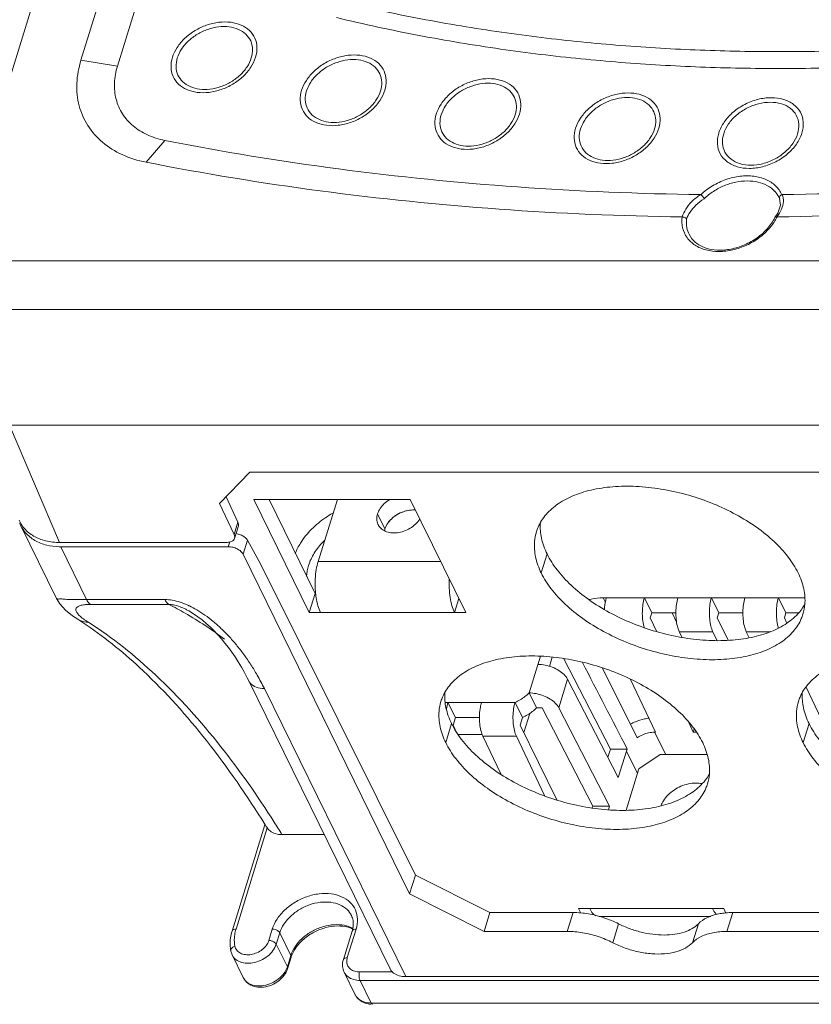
# Model space of a CAD drawing. Header units: millimetres. Extents: x -473 to 23648, y -382 to 1866.
# Tile 69 of 256: x 3119 to 3184, y 364 to 445. Entities that reach past the tile are written whole.
import ezdxf

# ---------------------------------------------------------------- set-up
doc = ezdxf.new("R2010")
doc.units = ezdxf.units.MM
doc.header["$LTSCALE"] = 80
doc.layers.get('0').update_dxf_attribs({"linetype": 'CONTINUOUS'})

msp = doc.modelspace()

# ---------------------------------------------------------------- linework, layer by layer
at = {"color": 0, "linetype": 'Continuous', "lineweight": 0}
for p, q in [((3140.116, 510.752), (3114.147, 426.717)), ((3145.523, 510.752), (3124.184, 441.698)), ((3148.53, 510.254), (3127.191, 441.2)), ((3127.191, 441.2), (3124.184, 441.698)), ((3131.096, 435.078), (3129.553, 433.279)), ((3181.749, 430.364), (3181.793, 430.269)), ((3181.391, 428.7), (3181.403, 428.718)), ((3181.649, 429.091), (3181.403, 428.718)), ((3115.499, 425.157), (3237.594, 425.157)), ((3115.605, 421.129), (3237.7, 421.129)), ((3242.75, 411.617), (3118.267, 411.617)), ((3122.423, 401.944), (3118.286, 411.617)), ((3135.619, 405.154), (3138.109, 407.723)), ((3138.109, 407.723), (3226.531, 407.723)), ((3136.814, 402.586), (3135.619, 405.154)), ((3136.152, 405.704), (3137.129, 403.604)), ((3151.33, 405.49), (3138.435, 405.49)), ((3138.435, 405.49), (3143.011, 396.166)), ((3139.688, 405.49), (3143.495, 397.732)), ((3143.743, 400.38), (3145.322, 405.49)), ((3155.906, 396.166), (3151.33, 405.49)), ((3148.638, 404.297), (3149.248, 403.054)), ((3119.237, 403.306), (3122.173, 397.321)), ((3136.814, 402.586), (3137.129, 403.604)), ((3136.846, 402.281), (3137.16, 403.299)), ((3136.192, 401.944), (3122.423, 401.944)), ((3136.452, 401.982), (3136.332, 401.592)), ((3137.915, 402.125), (3137.558, 400.97)), ((3137.915, 402.125), (3139.007, 400.129)), ((3122.514, 401.592), (3136.332, 401.592)), ((3124.654, 397.232), (3122.514, 401.592)), ((3151.285, 372.998), (3137.558, 400.97)), ((3162.133, 399.429), (3162.617, 400.996)), ((3139.007, 400.129), (3151.755, 374.521)), ((3153.837, 400.38), (3143.743, 400.38)), ((3143.011, 396.166), (3143.495, 397.732)), ((3143.495, 397.732), (3143.54, 397.732)), ((3124.654, 397.232), (3131.103, 397.232)), ((3124.987, 396.837), (3131.435, 396.837)), ((3154.985, 396.166), (3155.34, 397.317)), ((3167.506, 397.376), (3167.24, 397.376)), ((3167.24, 397.376), (3167.424, 397.001)), ((3167.506, 397.376), (3183.833, 397.376)), ((3170.638, 397.376), (3171.248, 396.132)), ((3176.164, 397.376), (3176.774, 396.132)), ((3181.69, 397.376), (3182.301, 396.132)), ((3132.951, 396.371), (3132.953, 396.37)), ((3143.011, 396.166), (3155.906, 396.166)), ((3171.248, 396.132), (3171.127, 395.74)), ((3173.237, 396.132), (3171.248, 396.132)), ((3173.3, 395.374), (3172.928, 396.132)), ((3176.774, 396.132), (3176.653, 395.74)), ((3178.764, 396.132), (3176.774, 396.132)), ((3182.301, 396.132), (3182.179, 395.74)), ((3183.347, 396.132), (3182.301, 396.132)), ((3123.913, 395.617), (3123.915, 395.615)), ((3171.127, 395.74), (3171.673, 394.586)), ((3176.653, 395.74), (3177.535, 393.878)), ((3182.179, 395.74), (3182.392, 395.291)), ((3173.516, 394.588), (3176.279, 394.588)), ((3173.741, 394.113), (3173.516, 394.588)), ((3176.616, 393.878), (3176.279, 394.588)), ((3179.277, 394.092), (3179.043, 394.588)), ((3179.043, 394.588), (3181.041, 394.588)), ((3161.136, 389.543), (3162.068, 392.561)), ((3163.037, 392.478), (3162.806, 391.731)), ((3163.987, 392.365), (3167.834, 384.919)), ((3167.181, 391.582), (3170.042, 385.848)), ((3137.996, 390.583), (3149.645, 366.846)), ((3163.577, 388.321), (3164.303, 390.671)), ((3168.489, 382.569), (3164.303, 390.671)), ((3171.543, 386.307), (3169.485, 390.651)), ((3139.308, 389.897), (3150.956, 366.16)), ((3161.746, 388.3), (3161.136, 389.543)), ((3185.727, 386.307), (3183.976, 390.005)), ((3154.249, 388.759), (3159.973, 388.759)), ((3154.446, 388.759), (3155.056, 387.516)), ((3160.583, 387.516), (3159.973, 388.759)), ((3162.207, 388.3), (3161.746, 388.3)), ((3162.207, 388.3), (3166.381, 380.219)), ((3167.763, 380.219), (3163.577, 388.321)), ((3154.865, 386.898), (3155.056, 387.516)), ((3157.046, 387.516), (3155.056, 387.516)), ((3160.392, 386.898), (3160.583, 387.516)), ((3160.696, 386.279), (3161.182, 387.854)), ((3174.674, 386.307), (3174.291, 387.116)), ((3154.26, 385.443), (3154.744, 387.009)), ((3155.05, 386.521), (3154.865, 386.898)), ((3163.421, 380.726), (3160.392, 386.898)), ((3171.486, 386.307), (3172.406, 384.462)), ((3171.486, 386.307), (3171.543, 386.307)), ((3174.749, 386.549), (3174.674, 386.307)), ((3174.674, 386.307), (3174.901, 386.307)), ((3183.734, 385.443), (3184.218, 387.009)), ((3155.244, 386.128), (3157.27, 386.128)), ((3158.797, 382.861), (3157.325, 385.971)), ((3157.325, 385.971), (3160.088, 385.971)), ((3162.405, 381.079), (3160.088, 385.971)), ((3167.625, 384.242), (3167.834, 384.919)), ((3169.227, 384.919), (3167.834, 384.919)), ((3169.16, 384.74), (3168.489, 382.569)), ((3169.16, 384.74), (3170.071, 382.915)), ((3171.93, 384.462), (3170.186, 383.287)), ((3175.791, 384.462), (3171.93, 384.462)), ((3170.186, 383.287), (3169.136, 379.891)), ((3166.336, 380.072), (3166.381, 380.219)), ((3167.763, 380.219), (3166.381, 380.219)), ((3167.763, 380.219), (3167.668, 379.913)), ((3139.352, 378.678), (3136.644, 369.914)), ((3139.545, 378.415), (3136.969, 370.077)), ((3140.758, 377.869), (3144.235, 377.869)), ((3151.755, 374.521), (3151.285, 372.998)), ((3151.755, 374.521), (3157.894, 371.44)), ((3157.415, 369.89), (3151.285, 372.998)), ((3165.394, 371.386), (3165.207, 371.767)), ((3165.207, 371.767), (3177.181, 371.767)), ((3177.367, 371.389), (3177.181, 371.767)), ((3157.894, 371.44), (3157.415, 369.89)), ((3164.764, 371.44), (3157.894, 371.44)), ((3164.285, 369.89), (3164.764, 371.44)), ((3176.108, 371.117), (3166.897, 371.117)), ((3177.92, 371.44), (3177.44, 369.89)), ((3215.791, 371.44), (3177.92, 371.44)), ((3139.672, 369.138), (3139.962, 370.077)), ((3146.87, 370.077), (3146.144, 367.727)), ((3168.031, 368.958), (3168.513, 370.516)), ((3175.091, 370.516), (3174.609, 368.958)), ((3140.285, 368.827), (3140.575, 369.766)), ((3140.575, 369.766), (3141.49, 367.901)), ((3146.545, 369.914), (3145.819, 367.564)), ((3157.415, 369.89), (3164.285, 369.89)), ((3177.44, 369.89), (3215.312, 369.89)), ((3141.2, 366.962), (3140.285, 368.827)), ((3136.541, 368.258), (3136.645, 367.951)), ((3137.563, 366.081), (3136.647, 367.946)), ((3141.49, 367.901), (3141.2, 366.962)), ((3141.508, 367.754), (3141.217, 366.814)), ((3141.508, 367.754), (3141.49, 367.901)), ((3141.217, 366.814), (3141.2, 366.962)), ((3145.883, 366.535), (3146.798, 364.67)), ((3147.162, 366.552), (3149.889, 366.552)), ((3150.956, 366.16), (3254.115, 366.16)), ((3147.194, 365.849), (3258.182, 365.849)), ((3147.194, 365.849), (3148.109, 363.985)), ((3259.097, 363.985), (3148.109, 363.985))]:
    msp.add_line(p, q, dxfattribs=at)
for points in [[(3175.256, 430.611), (3175.269, 430.61), (3175.281, 430.608), (3175.289, 430.603)], [(3181.788, 430.281), (3181.864, 429.752), (3181.649, 429.091)], [(3181.966, 430.603), (3181.977, 430.608), (3181.99, 430.61), (3182.004, 430.611)], [(3122.173, 397.321), (3122.442, 396.883), (3122.922, 396.359), (3123.481, 395.909), (3123.915, 395.615)], [(3132.951, 396.371), (3133.08, 396.301), (3133.459, 396.073), (3133.823, 395.824), (3134.173, 395.557), (3134.51, 395.275), (3134.837, 394.978), (3135.155, 394.666), (3135.463, 394.341), (3135.763, 394.003), (3136.055, 393.652), (3136.34, 393.286), (3136.617, 392.907), (3136.889, 392.512), (3137.153, 392.102), (3137.41, 391.676), (3137.659, 391.234), (3137.901, 390.774), (3137.996, 390.583)]]:
    msp.add_lwpolyline(points, dxfattribs=at)
for centre, radius, start, end in [((3179.816, 429.407), 2.157, 28.28835, 43.04881), ((3179.889, 429.448), 2.073, 26.20916, 28.22254), ((3178.079, 430.489), 3.898, 331.7791, 333.76211), ((3121.495, 404.813), 2.618, 203.21494, 208.49414), ((3121.556, 404.447), 2.584, 200.25366, 206.20051), ((3121.541, 404.839), 2.671, 208.50121, 220.87885), ((3136.639, 400.856), 1.852, 77.11639, 79.78942), ((3150.64, 402.623), 1.457, 162.79249, 168.81643), ((3150.641, 402.622), 1.458, 162.79096, 168.76803), ((3122.514, 406.897), 5.305, 268.58808, 270.00146), ((3118.201, 370.8), 29.207, 60.08577, 63.05773), ((3172.053, 396.158), 4.714, 171.71691, 176.77337), ((3170.379, 396.488), 3.007, 162.83087, 163.92162), ((3106.873, 368.932), 31.661, 55.89495, 57.43956), ((6635.262, 2185.698), 3905.919, 207.336303, 207.454139), ((3122.08, 381.445), 19.189, 26.13456, 29.92191), ((3170.705, 384.261), 1.617, 156.01302, 162.7628), ((3063.969, 331.954), 88.703, 31.62547, 31.79108), ((3066.224, 331.915), 87.562, 31.65598, 32.44753), ((3164.616, 362.885), 8.564, 76.27789, 80.53497), ((3164.584, 362.747), 8.706, 74.82089, 76.28551), ((3164.554, 362.64), 8.817, 71.82721, 74.81769), ((3164.659, 362.925), 8.513, 63.07886, 71.89652), ((3177.814, 366.043), 5.392, 96.38023, 101.20384), ((3177.868, 365.598), 5.841, 94.94483, 96.42196), ((3177.912, 365.008), 6.432, 89.93749, 94.88525), ((3140.16, 369.09), 3.34, 162.81004, 166.58842), ((3145.517, 368.119), 2.293, 61.90242, 66.14383), ((3139.539, 368.864), 3.058, 181.38521, 191.44049), ((3137.604, 368.414), 1.064, 206.08722, 218.17833), ((3143.838, 367.033), 2.44, 159.90928, 162.8152), ((3139.69, 367.43), 1.581, 338.33775, 342.80031)]:
    msp.add_arc(centre, radius, start, end, dxfattribs=at)
for points, start_tangent, end_tangent in [([(3145.425, 446.567), (3152.199, 445.102), (3158.859, 443.991), (3165.439, 443.192), (3171.974, 442.676), (3178.511, 442.423), (3185.099, 442.424), (3191.791, 442.678), (3198.642, 443.194), (3205.709, 443.993), (3213.049, 445.103), (3220.719, 446.567)], (0.971831, -0.235678), (0.978476, 0.20636)), ([(3131.724, 441.923), (3132.116, 442.745), (3132.755, 443.499), (3133.587, 444.126), (3134.546, 444.575), (3135.554, 444.809), (3136.529, 444.809), (3137.393, 444.576), (3138.076, 444.127), (3138.522, 443.501), (3138.694, 442.746), (3138.579, 441.923)], (0.295247, 0.955421), (-0.295247, -0.955421)), ([(3145.254, 445.199), (3152.07, 443.725), (3158.773, 442.607), (3165.394, 441.803), (3171.971, 441.284), (3178.549, 441.03), (3185.178, 441.03), (3191.911, 441.285), (3198.806, 441.805), (3205.917, 442.609), (3213.303, 443.726), (3221.021, 445.199)], (0.971831, -0.235678), (0.978476, 0.20636)), ([(3132.129, 441.868), (3132.479, 442.599), (3133.047, 443.271), (3133.787, 443.828), (3134.641, 444.227), (3135.538, 444.435), (3136.405, 444.435), (3137.174, 444.227), (3137.781, 443.828), (3138.177, 443.271), (3138.33, 442.6), (3138.228, 441.868)], (0.295247, 0.955421), (-0.295247, -0.955421)), ([(3124.184, 441.698), (3123.845, 439.767), (3124.038, 437.934), (3124.754, 436.293), (3125.956, 434.927), (3127.583, 433.905), (3129.553, 433.279)], (-0.295247, -0.955421), (0.981151, -0.193244)), ([(3138.579, 441.923), (3138.186, 441.102), (3137.548, 440.347), (3136.716, 439.721), (3135.757, 439.272), (3134.749, 439.038), (3133.774, 439.038), (3132.91, 439.271), (3132.227, 439.719), (3131.781, 440.346), (3131.609, 441.101), (3131.724, 441.923)], (-0.295247, -0.955421), (0.295247, 0.955421)), ([(3138.228, 441.868), (3137.878, 441.137), (3137.31, 440.466), (3136.57, 439.908), (3135.716, 439.509), (3134.819, 439.301), (3133.951, 439.301), (3133.183, 439.509), (3132.576, 439.908), (3132.18, 440.466), (3132.027, 441.137), (3132.129, 441.868)], (-0.295247, -0.955421), (0.295247, 0.955421)), ([(3142.378, 439.205), (3142.771, 440.026), (3143.409, 440.781), (3144.241, 441.408), (3145.2, 441.856), (3146.208, 442.09), (3147.184, 442.091), (3148.048, 441.857), (3148.731, 441.409), (3149.176, 440.782), (3149.349, 440.027), (3149.234, 439.205)], (0.295247, 0.955421), (-0.295247, -0.955421)), ([(3142.784, 439.15), (3143.133, 439.881), (3143.701, 440.552), (3144.442, 441.11), (3145.295, 441.509), (3146.192, 441.717), (3147.06, 441.717), (3147.828, 441.509), (3148.435, 441.11), (3148.831, 440.553), (3148.984, 439.881), (3148.882, 439.15)], (0.295247, 0.955421), (-0.295247, -0.955421)), ([(3127.191, 441.2), (3126.945, 439.802), (3127.084, 438.467), (3127.605, 437.271), (3128.482, 436.275), (3129.668, 435.531), (3131.096, 435.078)], (-0.295247, -0.955421), (0.981151, -0.193244)), ([(3153.482, 437.252), (3153.875, 438.073), (3154.513, 438.827), (3155.345, 439.454), (3156.304, 439.903), (3157.312, 440.137), (3158.288, 440.137), (3159.152, 439.904), (3159.834, 439.456), (3160.28, 438.829), (3160.453, 438.074), (3160.338, 437.252)], (0.295247, 0.955421), (-0.295247, -0.955421)), ([(3153.888, 437.197), (3154.237, 437.927), (3154.805, 438.599), (3155.546, 439.156), (3156.399, 439.556), (3157.296, 439.763), (3158.164, 439.764), (3158.932, 439.556), (3159.539, 439.157), (3159.935, 438.599), (3160.088, 437.928), (3159.986, 437.197)], (0.295247, 0.955421), (-0.295247, -0.955421)), ([(3149.234, 439.205), (3148.841, 438.384), (3148.203, 437.629), (3147.371, 437.002), (3146.412, 436.554), (3145.404, 436.32), (3144.428, 436.319), (3143.564, 436.553), (3142.882, 437.001), (3142.436, 437.628), (3142.263, 438.382), (3142.378, 439.205)], (-0.295247, -0.955421), (0.295247, 0.955421)), ([(3148.882, 439.15), (3148.533, 438.419), (3147.965, 437.748), (3147.224, 437.19), (3146.371, 436.791), (3145.474, 436.583), (3144.606, 436.583), (3143.838, 436.791), (3143.231, 437.19), (3142.835, 437.747), (3142.681, 438.419), (3142.784, 439.15)], (-0.295247, -0.955421), (0.295247, 0.955421)), ([(3164.969, 436.075), (3165.361, 436.896), (3166, 437.651), (3166.832, 438.277), (3167.791, 438.726), (3168.799, 438.96), (3169.774, 438.96), (3170.638, 438.727), (3171.321, 438.279), (3171.767, 437.652), (3171.939, 436.897), (3171.824, 436.075)], (0.295247, 0.955421), (-0.295247, -0.955421)), ([(3165.374, 436.02), (3165.724, 436.751), (3166.292, 437.422), (3167.032, 437.98), (3167.886, 438.379), (3168.783, 438.587), (3169.65, 438.587), (3170.419, 438.379), (3171.026, 437.98), (3171.422, 437.422), (3171.575, 436.751), (3171.473, 436.02)], (0.295247, 0.955421), (-0.295247, -0.955421)), ([(3181.098, 438.597), (3180.006, 438.457), (3178.919, 438.044), (3177.959, 437.401), (3177.219, 436.588), (3176.77, 435.686), (3176.658, 434.785), (3176.893, 433.971), (3177.452, 433.324), (3178.28, 432.91), (3179.296, 432.767)], (-1, 0), (1, 0)), ([(3181.025, 438.22), (3180.054, 438.096), (3179.087, 437.729), (3178.233, 437.156), (3177.575, 436.433), (3177.176, 435.631), (3177.076, 434.829), (3177.285, 434.105), (3177.782, 433.53), (3178.518, 433.161), (3179.422, 433.034)], (-1, 0), (1, 0)), ([(3179.296, 432.767), (3180.384, 432.905), (3181.471, 433.317), (3182.431, 433.96), (3183.173, 434.773), (3183.622, 435.675), (3183.736, 436.577), (3183.501, 437.392), (3182.943, 438.038), (3182.115, 438.454), (3181.098, 438.597)], (1, 0), (-1, 0)), ([(3179.422, 433.034), (3180.39, 433.157), (3181.357, 433.523), (3182.212, 434.096), (3182.871, 434.818), (3183.271, 435.621), (3183.372, 436.423), (3183.163, 437.148), (3182.667, 437.723), (3181.93, 438.093), (3181.025, 438.22)], (1, 0), (-1, 0)), ([(3160.338, 437.252), (3159.945, 436.43), (3159.307, 435.676), (3158.475, 435.049), (3157.516, 434.6), (3156.508, 434.366), (3155.532, 434.366), (3154.668, 434.599), (3153.985, 435.047), (3153.54, 435.674), (3153.367, 436.429), (3153.482, 437.252)], (-0.295247, -0.955421), (0.295247, 0.955421)), ([(3159.986, 437.197), (3159.637, 436.466), (3159.069, 435.794), (3158.328, 435.237), (3157.475, 434.838), (3156.578, 434.63), (3155.71, 434.63), (3154.941, 434.838), (3154.335, 435.236), (3153.939, 435.794), (3153.785, 436.465), (3153.888, 437.197)], (-0.295247, -0.955421), (0.295247, 0.955421)), ([(3171.824, 436.075), (3171.432, 435.253), (3170.793, 434.499), (3169.961, 433.872), (3169.002, 433.423), (3167.994, 433.189), (3167.019, 433.189), (3166.155, 433.422), (3165.472, 433.871), (3165.026, 434.497), (3164.854, 435.252), (3164.969, 436.075)], (-0.295247, -0.955421), (0.295247, 0.955421)), ([(3171.473, 436.02), (3171.123, 435.289), (3170.555, 434.618), (3169.815, 434.06), (3168.961, 433.661), (3168.064, 433.453), (3167.197, 433.453), (3166.428, 433.661), (3165.821, 434.06), (3165.425, 434.617), (3165.272, 435.289), (3165.374, 436.02)], (-0.295247, -0.955421), (0.295247, 0.955421)), ([(3131.096, 435.078), (3145.427, 432.727), (3160.166, 431.237), (3175.256, 430.611)], (0.981151, -0.193244), (0.999921, -0.012561)), ([(3182.004, 430.611), (3197.481, 431.237), (3213.141, 432.727), (3228.924, 435.078)], (0.999922, 0.012464), (0.984933, 0.172937)), ([(3173.749, 428.766), (3158.653, 429.415), (3143.901, 430.921), (3129.553, 433.279)], (-0.999897, 0.014354), (-0.981151, 0.193244)), ([(3228.56, 433.279), (3212.755, 430.921), (3197.072, 429.415), (3181.575, 428.766)], (-0.984933, -0.172937), (-0.999899, -0.014228)), ([(3175.289, 430.603), (3176.253, 431.33), (3177.365, 431.851), (3178.532, 432.122), (3179.662, 432.122)], (0.727635, 0.685964), (0.991966, -0.126505)), ([(3175.554, 430.269), (3176.331, 430.879), (3177.224, 431.345), (3178.177, 431.636), (3179.126, 431.735)], (0.72341, 0.690419), (1, 0)), ([(3179.126, 431.735), (3180.014, 431.636), (3180.787, 431.345), (3181.393, 430.879)], (1, 0), (0.682279, -0.731092)), ([(3179.662, 432.122), (3180.661, 431.851), (3181.451, 431.33), (3181.966, 430.603)], (0.991966, -0.126505), (0.404809, -0.914401)), ([(3173.762, 428.766), (3174.05, 429.41), (3174.56, 430.038), (3175.256, 430.611)], (0.253539, 0.967325), (0.822044, 0.569425)), ([(3174.121, 428.587), (3174.403, 429.174), (3174.892, 429.747), (3175.554, 430.269)], (0.279846, 0.960045), (0.833093, 0.553134)), ([(3175.29, 430.603), (3175.397, 430.512), (3175.494, 430.39), (3175.554, 430.269)], (0.842228, -0.539122), (0.309928, -0.95076)), ([(3181.776, 430.367), (3181.788, 430.279)], (-0.077789, -0.99697), (0.372934, -0.927858)), ([(3181.964, 430.603), (3181.841, 430.512), (3181.779, 430.39), (3181.776, 430.367)], (-0.909129, -0.416515), (-0.077789, -0.99697)), ([(3182.004, 430.611), (3182.097, 430.038)], (0.364336, -0.931267), (-0.040677, -0.999172)), ([(3181.949, 429.411), (3181.562, 428.766)], (-0.386051, -0.922477), (-0.616696, -0.787201)), ([(3182.097, 430.038), (3181.949, 429.411)], (-0.040677, -0.999172), (-0.386051, -0.922477)), ([(3174.159, 427.065), (3173.793, 427.863), (3173.749, 428.766)], (-0.585047, 0.810999), (0.124308, 0.992244)), ([(3173.749, 428.766), (3173.909, 428.753), (3174.04, 428.689), (3174.121, 428.587)], (0.999907, -0.013667), (0.377191, -0.926136)), ([(3174.323, 427.337), (3174.143, 427.882), (3174.121, 428.587)], (-0.439946, 0.898024), (0.113342, 0.993556)), ([(3181.513, 428.646), (3180.973, 427.863), (3180.114, 427.065), (3179.073, 426.445), (3177.932, 426.052), (3176.782, 425.917), (3175.715, 426.052), (3174.816, 426.445), (3174.159, 427.065)], (-0.472791, -0.881175), (-0.585047, 0.810999)), ([(3174.323, 427.337), (3174.857, 426.668), (3175.659, 426.225), (3176.657, 426.036), (3177.769, 426.119), (3178.898, 426.468), (3179.94, 427.056), (3180.798, 427.828), (3181.391, 428.7)], (0.440543, -0.897732), (0.445464, 0.8953)), ([(3181.403, 428.717), (3181.45, 428.753), (3181.575, 428.766)], (0.62841, 0.777882), (0.999905, 0.013817)), ([(3161.739, 402.825), (3161.873, 403.192), (3162.534, 404.245), (3163.543, 405.134), (3164.864, 405.828), (3166.453, 406.305), (3168.255, 406.547), (3170.21, 406.547), (3172.25, 406.305), (3174.307, 405.828), (3176.309, 405.134), (3178.19, 404.245), (3179.884, 403.192), (3181.335, 402.011), (3182.493, 400.743), (3183.318, 399.429)], (0.294495, 0.955653), (0.440543, -0.897732)), ([(3149.657, 405.491), (3149.639, 405.481), (3149.192, 405.144), (3148.849, 404.738), (3148.638, 404.297)], (-0.861165, -0.508326), (-0.295247, -0.955421)), ([(3141.849, 401.032), (3142.287, 401.891), (3143.19, 403.025), (3144.369, 403.999), (3144.942, 404.351)], (0.370428, 0.928861), (0.872456, 0.488692)), ([(3148.638, 404.297), (3148.576, 403.856), (3148.668, 403.45), (3148.684, 403.416)], (-0.295247, -0.955421), (0.441359, -0.897331)), ([(3151.765, 404.612), (3151.307, 404.605), (3150.765, 404.479), (3150.249, 404.238), (3149.802, 403.901), (3149.459, 403.495), (3149.248, 403.054)], (-0.995717, 0.092453), (-0.295247, -0.955421)), ([(3151.772, 404.611), (3151.574, 404.62), (3150.981, 404.544), (3150.399, 404.321), (3149.884, 403.975), (3149.487, 403.538), (3149.248, 403.054)], (-0.995444, 0.095349), (-0.295247, -0.955421)), ([(3122.383, 401.594), (3121.364, 401.725), (3120.374, 402.117), (3119.613, 402.739), (3119.237, 403.306)], (-0.999696, 0.024673), (-0.441311, 0.897354)), ([(3137.129, 403.604), (3137.173, 403.359), (3137.16, 403.3)], (0.421779, -0.906699), (-0.306337, -0.951923)), ([(3148.684, 403.416), (3148.907, 403.113), (3149.274, 402.872), (3149.738, 402.746), (3150.263, 402.746), (3150.805, 402.872), (3151.32, 403.113), (3151.768, 403.45), (3152.111, 403.856), (3152.124, 403.876)], (0.441359, -0.897331), (0.537053, 0.843549)), ([(3162.617, 400.996), (3162.153, 402.309), (3162.06, 403.507)], (-0.440543, 0.897732), (0.065382, 0.99786)), ([(3119.521, 403.09), (3120.283, 402.468), (3121.272, 402.077), (3122.423, 401.944)], (0.654475, -0.756083), (1, 0)), ([(3136.845, 402.282), (3136.858, 402.34), (3136.814, 402.586)], (0.306337, 0.951923), (-0.421779, 0.906699)), ([(3137.42, 402.536), (3137.052, 402.661)], (-0.905932, 0.423424), (-0.974867, 0.222786)), ([(3137.915, 402.125), (3137.723, 402.347), (3137.42, 402.536)], (-0.480086, 0.877221), (-0.905932, 0.423424)), ([(3162.133, 399.429), (3161.669, 400.743), (3161.581, 402.011), (3161.739, 402.825)], (-0.440543, 0.897732), (0.294495, 0.955653)), ([(3136.192, 401.944), (3136.522, 401.993), (3136.756, 402.132), (3136.845, 402.282)], (1, 0), (0.306337, 0.951923)), ([(3142.949, 400.053), (3143.419, 401.067), (3144.171, 402.011), (3144.265, 402.104)], (0.295247, 0.955421), (0.718089, 0.695951)), ([(3137.558, 400.97), (3137.371, 401.208), (3137.072, 401.41), (3136.707, 401.545), (3136.332, 401.592)], (-0.440543, 0.897732), (-1, 0)), ([(3183.427, 396.211), (3183.401, 396.18), (3182.392, 395.291), (3181.071, 394.597), (3179.482, 394.12), (3177.68, 393.878), (3175.725, 393.878), (3173.685, 394.12), (3171.628, 394.597), (3169.626, 395.291), (3167.745, 396.18), (3166.051, 397.232), (3164.6, 398.413), (3163.442, 399.682), (3162.617, 400.996)], (-0.644459, -0.764639), (-0.440543, 0.897732)), ([(3142.793, 399.134), (3142.949, 400.053)], (0.025103, 0.999685), (0.295247, 0.955421)), ([(3143.743, 400.38), (3143.586, 399.709), (3143.502, 398.956), (3143.497, 398.173), (3143.53, 397.736)], (-0.295247, -0.955421), (0.104361, -0.994539)), ([(3183.712, 396.033), (3183.578, 395.666), (3182.916, 394.613), (3181.908, 393.724), (3180.587, 393.03), (3178.998, 392.553), (3177.196, 392.311), (3175.241, 392.311), (3173.201, 392.553), (3171.144, 393.03), (3169.142, 393.724), (3167.261, 394.613), (3165.566, 395.666), (3164.116, 396.847), (3162.958, 398.115), (3162.133, 399.429)], (-0.294495, -0.955653), (-0.440543, 0.897732)), ([(3183.318, 399.429), (3183.782, 398.115), (3183.87, 396.847), (3183.712, 396.033)], (0.440543, -0.897732), (-0.294495, -0.955653)), ([(3154.553, 398.918), (3154.55, 398.173), (3154.624, 397.413), (3154.772, 396.728), (3154.985, 396.166)], (-0.052699, -0.99861), (0.440543, -0.897732)), ([(3143.53, 397.736), (3143.572, 397.413), (3143.72, 396.728), (3143.932, 396.166)], (0.104361, -0.994539), (0.440543, -0.897732)), ([(3122.181, 397.324), (3122.409, 397.289), (3122.768, 397.268), (3123.283, 397.249), (3123.932, 397.236), (3124.654, 397.232)], (0.371715, -0.928347), (0.999999, 0.001392)), ([(3123.845, 396.171), (3123.764, 396.373), (3123.798, 396.539), (3123.946, 396.67), (3124.206, 396.765), (3124.567, 396.82), (3124.987, 396.837)], (-0.545563, 0.83807), (1, 0.000251)), ([(3124.654, 397.232), (3124.756, 397.056), (3124.868, 396.923), (3124.987, 396.837)], (0.440543, -0.897732), (0.891598, -0.452827)), ([(3131.103, 397.232), (3131.205, 397.056), (3131.317, 396.923), (3131.436, 396.837)], (0.440497, -0.897754), (0.891617, -0.45279)), ([(3131.103, 397.232), (3131.708, 397.179), (3132.363, 397.015), (3133.047, 396.747), (3133.128, 396.709)], (0.999998, -0.001741), (0.903282, -0.429048)), ([(3131.435, 396.837), (3131.81, 396.799), (3132.238, 396.683), (3132.705, 396.493), (3132.951, 396.371)], (1, -0.000476), (0.885324, -0.464974)), ([(3166.077, 397.228), (3166.251, 397.268), (3167.24, 397.376)], (0.970387, 0.241555), (0.999992, 0.004007)), ([(3167.49, 397.321), (3167.387, 396.837)], (-0.277009, -0.960867), (-0.144791, -0.989462)), ([(3170.638, 397.376), (3170.519, 396.837), (3170.47, 396.231), (3170.495, 395.616), (3170.593, 395.05), (3170.622, 394.941)], (-0.295247, -0.955421), (0.276356, -0.961055)), ([(3173.401, 397.376), (3173.282, 396.837), (3173.233, 396.231), (3173.259, 395.616), (3173.356, 395.05), (3173.516, 394.588)], (-0.295247, -0.955421), (0.427962, -0.903797)), ([(3176.164, 397.376), (3176.045, 396.837), (3175.996, 396.231), (3176.022, 395.616), (3176.119, 395.05), (3176.279, 394.588)], (-0.295247, -0.955421), (0.427962, -0.903797)), ([(3178.927, 397.376), (3178.808, 396.837), (3178.759, 396.231), (3178.785, 395.616), (3178.882, 395.05), (3179.043, 394.588)], (-0.295247, -0.955421), (0.427962, -0.903797)), ([(3181.69, 397.376), (3181.572, 396.837), (3181.523, 396.231), (3181.548, 395.616), (3181.646, 395.05), (3181.681, 394.919)], (-0.295247, -0.955421), (0.283623, -0.958936)), ([(3183.9, 396.899), (3183.427, 396.211)], (-0.479495, -0.877545), (-0.644459, -0.764639)), ([(3124.049, 395.93), (3123.845, 396.171)], (-0.71613, 0.697967), (-0.545563, 0.83807)), ([(3136.029, 393.967), (3132.767, 396.116)], (-0.802356, 0.596845), (-0.866921, 0.498445)), ([(3133.128, 396.709), (3133.732, 396.389), (3134.408, 395.952), (3135.074, 395.442), (3135.729, 394.862), (3136.369, 394.217), (3136.996, 393.502), (3137.607, 392.716), (3138.199, 391.856), (3138.712, 391.017)], (0.903282, -0.429048), (0.498831, -0.866699)), ([(3123.916, 395.615), (3124.11, 395.509), (3124.801, 395.362)], (0.843396, -0.537293), (1, 0.000001)), ([(3124.382, 395.65), (3124.049, 395.93)], (-0.799842, 0.600211), (-0.71613, 0.697967)), ([(3124.801, 395.362), (3124.382, 395.65)], (-0.842928, 0.538027), (-0.799842, 0.600211)), ([(3140.116, 378.894), (3135.698, 385.138), (3130.356, 390.996), (3124.801, 395.362)], (-0.536575, 0.843853), (-0.842874, 0.538111)), ([(3139.364, 378.685), (3134.538, 385.61), (3129.312, 391.362), (3124.626, 395.148)], (-0.526826, 0.849973), (-0.828063, 0.560635)), ([(3175.444, 385.443), (3174.619, 386.756), (3173.462, 388.025), (3172.011, 389.206), (3170.316, 390.259), (3168.436, 391.147), (3166.433, 391.842), (3164.377, 392.318), (3162.336, 392.561), (3160.382, 392.561), (3158.579, 392.318), (3156.99, 391.842), (3155.669, 391.147), (3154.661, 390.259), (3153.999, 389.206), (3153.865, 388.839)], (-0.440543, 0.897732), (-0.294495, -0.955653)), ([(3204.918, 385.443), (3204.093, 386.756), (3202.936, 388.025), (3201.485, 389.206), (3199.79, 390.259), (3197.91, 391.147), (3195.907, 391.842), (3193.85, 392.318), (3191.81, 392.561), (3189.855, 392.561), (3188.053, 392.318), (3186.464, 391.842), (3185.143, 391.147), (3184.135, 390.259), (3183.473, 389.206), (3183.339, 388.839)], (-0.440543, 0.897732), (-0.294495, -0.955653)), ([(3161.862, 391.893), (3162.454, 391.833), (3163.048, 391.66), (3163.587, 391.391), (3164.019, 391.05), (3164.303, 390.671)], (1, 0), (0.458968, -0.888453)), ([(3139.308, 389.897), (3138.639, 390.017), (3138.147, 390.356), (3137.997, 390.583)], (-1, 0), (-0.440113, 0.897943)), ([(3154.187, 389.521), (3154.28, 388.323), (3154.744, 387.009)], (-0.065382, -0.99786), (0.440543, -0.897732)), ([(3159.973, 388.759), (3160.395, 388.978), (3160.786, 389.241), (3161.136, 389.543)], (0.912924, 0.40813), (0.715855, 0.698249)), ([(3161.136, 389.543), (3161.728, 389.483), (3162.322, 389.31), (3162.861, 389.041), (3163.293, 388.7), (3163.577, 388.321)], (1, 0), (0.458968, -0.888453)), ([(3183.66, 389.521), (3183.754, 388.323), (3184.218, 387.009)], (-0.065382, -0.99786), (0.440543, -0.897732)), ([(3153.865, 388.839), (3153.708, 388.025), (3153.795, 386.756), (3154.26, 385.443)], (-0.294495, -0.955653), (0.440543, -0.897732)), ([(3154.446, 388.759), (3154.327, 388.221), (3154.324, 388.194)], (-0.295247, -0.955421), (-0.138913, -0.990305)), ([(3157.209, 388.759), (3157.091, 388.221), (3157.042, 387.615), (3157.067, 386.999), (3157.165, 386.433), (3157.325, 385.971)], (-0.295247, -0.955421), (0.427962, -0.903797)), ([(3159.973, 388.759), (3159.854, 388.221), (3159.805, 387.615), (3159.83, 386.999), (3159.928, 386.433), (3160.088, 385.971)], (-0.295247, -0.955421), (0.427962, -0.903797)), ([(3183.339, 388.839), (3183.182, 388.025), (3183.269, 386.756), (3183.734, 385.443)], (-0.294495, -0.955653), (0.440543, -0.897732)), ([(3161.746, 388.3), (3161.396, 387.998), (3161.005, 387.734), (3160.583, 387.516)], (-0.715855, -0.698249), (-0.912924, -0.40813)), ([(3169.487, 386.958), (3169.909, 387.167), (3170.646, 387.401), (3171.004, 387.46)], (0.869498, 0.493937), (0.993635, 0.112645)), ([(3154.744, 387.009), (3155.569, 385.696), (3156.726, 384.427), (3158.177, 383.246), (3159.872, 382.194), (3161.752, 381.305), (3163.755, 380.61), (3165.811, 380.134), (3167.852, 379.891), (3169.806, 379.891), (3171.609, 380.134), (3173.198, 380.61), (3174.519, 381.305), (3175.527, 382.194), (3175.554, 382.225)], (0.440543, -0.897732), (0.644459, 0.764639)), ([(3170.042, 385.848), (3170.5, 386.097), (3170.991, 386.253)], (0.829438, 0.558599), (0.977984, 0.20868)), ([(3170.991, 386.253), (3171.486, 386.307)], (0.977984, 0.20868), (1, 0)), ([(3184.218, 387.009), (3185.043, 385.696), (3186.2, 384.427), (3187.651, 383.246), (3189.346, 382.194), (3191.226, 381.305), (3193.229, 380.61), (3195.285, 380.134), (3197.326, 379.891), (3199.28, 379.891), (3201.083, 380.134), (3202.672, 380.61), (3203.993, 381.305), (3205.001, 382.194), (3205.028, 382.225)], (0.440543, -0.897732), (0.644459, 0.764639)), ([(3154.26, 385.443), (3155.085, 384.129), (3156.242, 382.86), (3157.693, 381.68), (3159.387, 380.627), (3161.268, 379.738), (3163.271, 379.044), (3165.327, 378.567), (3167.368, 378.325), (3169.322, 378.325), (3171.125, 378.567), (3172.713, 379.044), (3174.035, 379.738), (3175.043, 380.627), (3175.704, 381.68), (3175.839, 382.047)], (0.440543, -0.897732), (0.294495, 0.955653)), ([(3175.839, 382.047), (3175.996, 382.86), (3175.908, 384.129), (3175.444, 385.443)], (0.294495, 0.955653), (-0.440543, 0.897732)), ([(3183.734, 385.443), (3184.559, 384.129), (3185.716, 382.86), (3187.167, 381.68), (3188.861, 380.627), (3190.742, 379.738), (3192.745, 379.044), (3194.801, 378.567), (3196.842, 378.325), (3198.796, 378.325), (3200.599, 378.567), (3202.187, 379.044), (3203.508, 379.738), (3204.517, 380.627), (3205.178, 381.68), (3205.313, 382.047)], (0.440543, -0.897732), (0.294495, 0.955653)), ([(3175.554, 382.225), (3176.027, 382.913)], (0.644459, 0.764639), (0.479495, 0.877545)), ([(3175.373, 382.066), (3174.888, 382.112), (3174.272, 382.046), (3173.656, 381.85), (3173.083, 381.539), (3172.592, 381.133), (3172.216, 380.661), (3172.018, 380.264)], (-0.980421, 0.196915), (-0.351549, -0.936169)), ([(3139.498, 378.467), (3139.771, 378.167), (3140.216, 377.945), (3140.758, 377.869)], (0.525776, -0.850623), (1, 0)), ([(3139.962, 370.077), (3140.356, 370.902), (3141, 371.664), (3141.84, 372.297), (3142.807, 372.749), (3143.824, 372.985), (3144.808, 372.984), (3145.679, 372.748), (3146.366, 372.295), (3146.814, 371.662), (3146.986, 370.9)], (0.295247, 0.955421), (0.035058, -0.999385)), ([(3140.575, 369.766), (3140.917, 370.482), (3141.475, 371.142), (3142.202, 371.69), (3143.04, 372.082), (3143.921, 372.286), (3144.773, 372.286), (3145.528, 372.082), (3146.124, 371.69), (3146.486, 371.198)], (0.295247, 0.955421), (0.4417, -0.897163)), ([(3166.39, 371.365), (3166.129, 371.767)], (-0.665822, 0.746111), (-0.440543, 0.897732)), ([(3176.615, 371.272), (3176.522, 371.365), (3176.26, 371.767)], (-0.752796, 0.658254), (-0.440543, 0.897732)), ([(3146.617, 370.792), (3146.486, 371.198)], (-0.16917, 0.985587), (-0.440543, 0.897732)), ([(3146.986, 370.9), (3146.87, 370.077)], (0.035058, -0.999385), (-0.295247, -0.955421)), ([(3164.764, 371.44), (3166.024, 371.333)], (1, 0), (0.986411, -0.164295)), ([(3166.469, 371.285), (3166.39, 371.365)], (-0.738943, 0.673768), (-0.665822, 0.746111)), ([(3166.636, 371.169), (3166.469, 371.285)], (-0.904416, 0.426653), (-0.738943, 0.673768)), ([(3175.091, 370.516), (3175.801, 371.017), (3176.766, 371.333)], (0.695315, 0.718705), (0.980782, 0.195106)), ([(3136.969, 370.077), (3136.759, 370.035), (3136.646, 369.922), (3136.644, 369.914)], (-1, 0), (-0.280776, -0.959773)), ([(3139.962, 370.077), (3140.213, 370.035), (3140.437, 369.922), (3140.575, 369.766)], (1, 0), (0.440543, -0.897732)), ([(3146.444, 370.216), (3145.69, 370.421), (3144.838, 370.421), (3143.957, 370.217), (3143.119, 369.826), (3142.391, 369.278), (3141.833, 368.618), (3141.49, 367.901)], (-0.914428, 0.404749), (-0.295247, -0.955421)), ([(3146.224, 370.23), (3145.344, 370.338), (3144.37, 370.202), (3143.402, 369.826), (3142.547, 369.247), (3141.895, 368.53)], (-0.962678, 0.270651), (-0.569734, -0.821829)), ([(3146.59, 370.095), (3146.224, 370.23)], (-0.905487, 0.424374), (-0.962678, 0.270651)), ([(3146.545, 369.914), (3146.633, 370.359)], (0.295247, 0.955421), (0.084121, 0.996456)), ([(3146.87, 370.077), (3146.66, 370.035), (3146.548, 369.922), (3146.545, 369.914)], (-1, 0), (-0.280775, -0.959773)), ([(3146.633, 370.359), (3146.617, 370.792)], (0.084121, 0.996456), (-0.16917, 0.985587)), ([(3168.513, 370.516), (3169.411, 370.124), (3170.36, 369.832), (3171.322, 369.652), (3172.262, 369.592)], (0.891053, -0.453899), (1, 0)), ([(3172.262, 369.592), (3173.141, 369.652), (3173.925, 369.832), (3174.584, 370.124), (3175.091, 370.516)], (1, 0), (0.695315, 0.718705)), ([(3136.482, 368.79), (3136.515, 369.346)], (-0.025167, 0.999683), (0.142159, 0.989844)), ([(3136.515, 369.346), (3136.644, 369.914)], (0.142159, 0.989844), (0.295247, 0.955421)), ([(3136.834, 369.357), (3136.879, 368.668)], (-0.06316, -0.998003), (0.199527, -0.979892)), ([(3136.911, 369.864), (3136.834, 369.357)], (-0.231633, -0.972803), (-0.06316, -0.998003)), ([(3168.031, 368.958), (3166.824, 369.463), (3165.545, 369.781), (3164.285, 369.89)], (-0.889161, 0.457595), (-1, 0)), ([(3177.44, 369.89), (3176.287, 369.781), (3175.321, 369.463), (3174.609, 368.958)], (-1, 0), (-0.693155, -0.720789)), ([(3136.879, 368.668), (3136.664, 368.548), (3136.548, 368.377), (3136.542, 368.258)], (-0.948872, -0.315661), (0.183944, -0.982937)), ([(3136.767, 367.756), (3137.167, 367.435), (3137.714, 367.275), (3138.345, 367.293), (3138.987, 367.489), (3139.567, 367.839), (3140.017, 368.303), (3140.285, 368.827)], (0.618915, -0.785458), (0.295247, 0.955421)), ([(3136.879, 368.668), (3137.032, 368.336)], (0.199527, -0.979892), (0.617253, -0.786765)), ([(3137.332, 368.095), (3137.742, 367.974), (3138.215, 367.987), (3138.697, 368.133), (3139.132, 368.395), (3139.47, 368.744), (3139.672, 369.138)], (0.88992, -0.456116), (0.295247, 0.955421)), ([(3139.672, 369.138), (3139.923, 369.096), (3140.147, 368.982), (3140.285, 368.827)], (1, 0), (0.440543, -0.897732)), ([(3141.895, 368.53), (3141.547, 367.871)], (-0.569734, -0.821829), (-0.343304, -0.939224)), ([(3168.031, 368.958), (3169.059, 368.514), (3170.149, 368.204), (3171.245, 368.045), (3172.291, 368.045), (3173.231, 368.204), (3174.017, 368.514), (3174.609, 368.958)], (0.889161, -0.457595), (0.693155, 0.720789)), ([(3137.032, 368.336), (3137.332, 368.095)], (0.617253, -0.786765), (0.88992, -0.456116)), ([(3146.144, 367.727), (3145.934, 367.685), (3145.821, 367.572), (3145.819, 367.564)], (-1, 0), (-0.280776, -0.959773)), ([(3146.144, 367.727), (3146.1, 367.363)], (-0.295247, -0.955421), (0.075637, -0.997135)), ([(3141.159, 366.846), (3140.932, 366.438)], (-0.368694, -0.929551), (-0.587207, -0.809437)), ([(3140.943, 366.274), (3141.217, 366.814)], (0.587383, 0.809309), (0.295247, 0.955421)), ([(3145.754, 367.007), (3145.819, 367.564)], (-0.079824, 0.996809), (0.295247, 0.955421)), ([(3145.882, 366.536), (3145.754, 367.007)], (-0.439663, 0.898163), (-0.079824, 0.996809)), ([(3146.1, 367.363), (3146.195, 367.035)], (0.075637, -0.997135), (0.480713, -0.876878)), ([(3146.195, 367.035), (3146.421, 366.775)], (0.480713, -0.876878), (0.794836, -0.606824)), ([(3146.421, 366.775), (3146.755, 366.609), (3147.162, 366.552)], (0.794836, -0.606824), (1, 0)), ([(3150.956, 366.16), (3150.41, 366.237), (3149.966, 366.459), (3149.665, 366.806), (3149.645, 366.845)], (-1, 0), (-0.439766, 0.898112)), ([(3137.56, 366.086), (3137.661, 365.914), (3138.052, 365.542), (3138.602, 365.326), (3139.247, 365.302), (3139.899, 365.471), (3140.485, 365.808), (3140.943, 366.274)], (0.435925, -0.899983), (0.587383, 0.809309)), ([(3137.694, 365.877), (3137.682, 365.891), (3137.563, 366.081)], (-0.633086, 0.774081), (-0.440334, 0.897834)), ([(3140.932, 366.438), (3140.482, 365.974), (3139.902, 365.624), (3139.26, 365.428), (3138.629, 365.41), (3138.082, 365.57), (3137.694, 365.877)], (-0.587207, -0.809437), (-0.633086, 0.774081)), ([(3145.883, 366.535), (3145.903, 366.495), (3146.204, 366.149), (3146.648, 365.926), (3147.194, 365.849)], (0.439296, -0.898342), (1, 0)), ([(3147.162, 366.552), (3147.122, 366.314), (3147.134, 366.057), (3147.194, 365.849)], (-0.295247, -0.955421), (0.440543, -0.897732)), ([(3147.623, 363.972), (3147.137, 364.241), (3146.811, 364.643), (3146.797, 364.671)], (-0.947096, 0.320949), (-0.439663, 0.898163)), ([(3147.564, 364.061), (3147.119, 364.284), (3146.818, 364.63), (3146.798, 364.67)], (-0.957242, 0.28929), (-0.439297, 0.898342)), ([(3148.109, 363.985), (3147.564, 364.061)], (-1, 0), (-0.957242, 0.28929)), ([(3148.094, 363.881), (3147.623, 363.972)], (-0.997848, 0.065576), (-0.947096, 0.320949)), ([(3148.23, 363.88), (3148.202, 363.882), (3148.109, 363.985)], (-0.994925, -0.100623), (-0.440543, 0.897732))]:
    msp.add_spline(points, degree=3, dxfattribs=dict(at, start_tangent=start_tangent, end_tangent=end_tangent))

doc.saveas('drawing.dxf')
